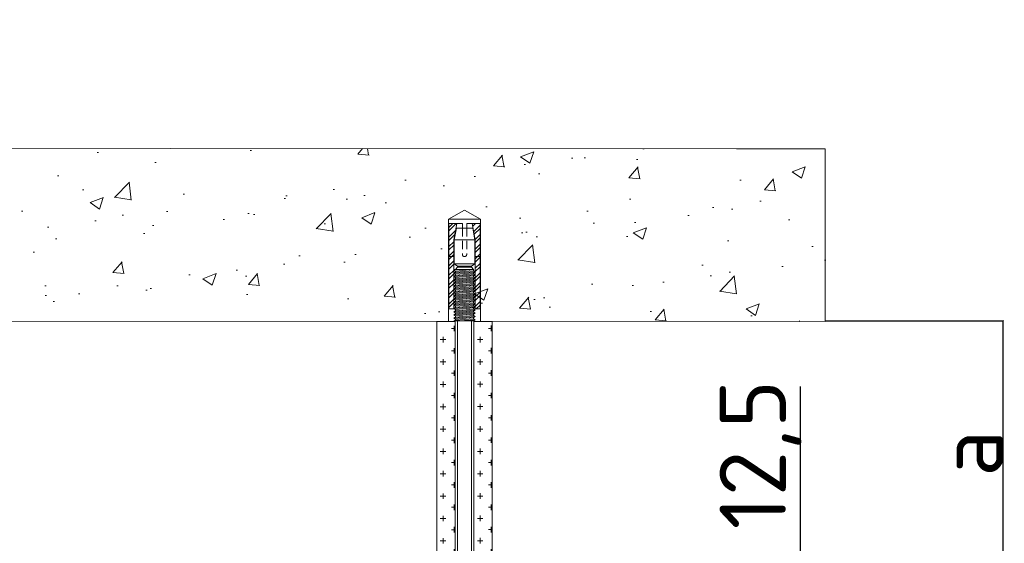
# Model space of a CAD drawing. Header units: millimetres. Extents: x 2030 to 85778, y 1212 to 89500.
# Tile 9 of 37: x 32681 to 39000, y 52737 to 56098. Entities that reach past the tile are written whole.
import ezdxf

# ---------------------------------------------------------------- set-up
doc = ezdxf.new("R2010")
doc.units = ezdxf.units.MM
doc.set_wipeout_variables(frame=1)
doc.linetypes.add('HIDDEN2', pattern=[4.7625, 3.175, -1.5875])
for name, color, linetype, lineweight, true_color in [('Анкеры и саморезы', 7, 'Continuous', 9, 0x000000), ('Размеры и выноски', 7, 'Continuous', 9, 0x000000), ('Строительные конструкции', 7, 'Continuous', 9, 0x000000), ('Шпильки', 7, 'Continuous', 9, 0x000000)]:
    doc.layers.add(name, color=color, linetype=linetype, lineweight=lineweight, true_color=true_color)
doc.styles.add('ISOCPEUR', font='isocpeur.ttf')
doc.dimstyles.new('ISO-25', dxfattribs={"dimtxt": 2.5, "dimasz": 2.5, "dimexe": 1.25, "dimexo": 0.625, "dimtad": 1, "dimtxsty": 'Standard', "dimcen": 2.5, "dimadec": 0, "dimazin": 0, "dimtfac": 1, "dimtmove": 0, "dimatfit": 3, "dimfxl": 1, "dimarcsym": 0})

# ---------------------------------------------------------------- blocks, each defined once
blk = doc.blocks.new('*U161')
at = {"layer": 'Анкеры и саморезы', "lineweight": 5, "true_color": 0x939598}
h = blk.add_hatch(dxfattribs=at)
h.set_pattern_fill('STEEL', color=252, scale=0.8)
h.set_pattern_definition([(45, (-16380.2264, 15704.676), (-1.79605122, 1.79605122), []), (45, (-16380.2264, 15705.946), (-1.79605122, 1.79605122), [])])
h.paths.add_polyline_path([(-4, 30.57), (-2.91, 36.7), (-5.84, 36.7), (-5.84, 4.7), (-4, 4.7)])
h.paths.add_polyline_path([(5.84, 36.7), (2.91, 36.7), (4, 30.57), (4, 4.7), (5.84, 4.7)])
at = {"layer": 'Анкеры и саморезы', "color": 252, "lineweight": 5, "true_color": 0x939598}
for p, q in [((6, 38.3), (-6, 38.3)), ((-5.84, 36.7), (-5.84, 4.7)), ((-0.8, 36.7), (-5.84, 36.7)), ((-3.08, 35.02), (3.08, 35.02)), ((-0.8, 36.7), (-0.8, 35.02)), ((5.84, 36.7), (0.8, 36.7)), ((0.8, 36.7), (0.8, 35.02)), ((5.84, 36.7), (5.84, 4.7)), ((-4, 30.57), (-4, 4.7)), ((-3.86, 30.57), (3.86, 30.57)), ((4, 30.57), (4, 4.7)), ((-4, 24.3), (-5.84, 24.3)), ((4, 24.3), (5.84, 24.3)), ((-4, 19.24), (-3.61, 19.47)), ((-4, 19.24), (-3.35, 18.87)), ((3.86, 21.54), (-3.86, 21.54)), ((-3.35, 18.42), (-3.35, 18.87)), ((3.35, 19.02), (3.35, 19.47)), ((4, 18.64), (3.35, 19.02)), ((4, 18.64), (3.35, 18.27)), ((-4, 18.04), (-3.35, 18.42)), ((-4, 18.04), (-3.35, 17.67)), ((-4, 16.84), (-3.35, 17.22)), ((-4, 16.84), (-3.35, 16.47)), ((-4, 15.64), (-3.35, 16.02)), ((-4, 15.64), (-3.35, 15.27)), ((-4, 14.44), (-3.35, 14.82)), ((-3.35, 17.22), (-3.35, 17.67)), ((-3.35, 16.02), (-3.35, 16.47)), ((-3.35, 14.82), (-3.35, 15.27)), ((3.35, 17.82), (3.35, 18.27)), ((4, 17.44), (3.35, 17.82)), ((4, 17.44), (3.35, 17.07)), ((3.35, 16.62), (3.35, 17.07)), ((4, 16.24), (3.35, 16.62)), ((4, 16.24), (3.35, 15.87)), ((3.35, 15.42), (3.35, 15.87)), ((4, 15.04), (3.35, 15.42)), ((4, 15.04), (3.35, 14.67)), ((-4, 14.44), (-3.35, 14.07)), ((-4, 13.24), (-3.35, 13.62)), ((-4, 13.24), (-3.35, 12.87)), ((-4, 12.04), (-3.35, 12.42)), ((-4, 12.04), (-3.35, 11.67)), ((-4, 10.84), (-3.35, 11.22)), ((-3.35, 13.62), (-3.35, 14.07)), ((-3.35, 12.42), (-3.35, 12.87)), ((-3.35, 11.22), (-3.35, 11.67)), ((3.35, 14.22), (3.35, 14.67)), ((4, 13.84), (3.35, 14.22)), ((4, 13.84), (3.35, 13.47)), ((3.35, 13.02), (3.35, 13.47)), ((4, 12.64), (3.35, 13.02)), ((4, 12.64), (3.35, 12.27)), ((3.35, 11.82), (3.35, 12.27)), ((4, 11.44), (3.35, 11.82)), ((4, 11.44), (3.35, 11.07)), ((-4, 10.84), (-3.35, 10.47)), ((-4, 9.64), (-3.35, 10.02)), ((-4, 9.64), (-3.35, 9.27)), ((-4, 8.44), (-3.35, 8.82)), ((-4, 8.44), (-3.35, 8.07)), ((-4, 7.24), (-3.35, 7.62)), ((-3.35, 10.02), (-3.35, 10.47)), ((-3.35, 8.82), (-3.35, 9.27)), ((-3.35, 7.62), (-3.35, 8.07)), ((3.35, 10.62), (3.35, 11.07)), ((4, 10.24), (3.35, 10.62)), ((4, 10.24), (3.35, 9.87)), ((3.35, 9.42), (3.35, 9.87)), ((4, 9.04), (3.35, 9.42)), ((4, 9.04), (3.35, 8.67)), ((3.35, 8.22), (3.35, 8.67)), ((4, 7.84), (3.35, 8.22)), ((4, 7.84), (3.35, 7.47)), ((3.35, 7.02), (3.35, 7.47)), ((-3.76, 4.7), (-6, 4.7)), ((-4, 7.24), (-3.35, 6.87)), ((-4, 6.04), (-3.35, 6.42)), ((-4, 6.04), (-3.35, 5.67)), ((-4, 4.84), (-3.35, 5.22)), ((-4, 4.84), (-3.35, 4.47)), ((-4, 3.64), (-3.35, 4.02)), ((-3.35, 6.42), (-3.35, 6.87)), ((-3.35, 5.22), (-3.35, 5.67)), ((-3.35, 4.02), (-3.35, 4.47)), ((4, 6.64), (3.35, 7.02)), ((4, 6.64), (3.35, 6.27)), ((3.35, 5.82), (3.35, 6.27)), ((4, 5.44), (3.35, 5.82)), ((4, 5.44), (3.35, 5.07)), ((3.35, 4.62), (3.35, 5.07)), ((6, 4.7), (3.35, 4.7)), ((4, 4.24), (3.35, 4.62)), ((4, 4.24), (3.35, 3.87)), ((3.35, 3.42), (3.35, 3.87)), ((-4, 3.64), (-3.35, 3.27)), ((-4, 2.44), (-3.35, 2.82)), ((-4, 2.44), (-3.35, 2.07)), ((-4, 1.24), (-3.35, 1.62)), ((-4, 1.24), (-3.35, 0.87)), ((-4, 0.04), (-3.35, 0.42)), ((-4, 0.04), (-3.93, 0)), ((-3.35, 2.82), (-3.35, 3.27)), ((-3.35, 1.62), (-3.35, 2.07)), ((-3.35, 0.42), (-3.35, 0.87)), ((4, 3.04), (3.35, 3.42)), ((4, 3.04), (3.35, 2.67)), ((3.35, 2.22), (3.35, 2.67)), ((4, 1.84), (3.35, 2.22)), ((4, 1.84), (3.35, 1.47)), ((3.35, 1.02), (3.35, 1.47)), ((4, 0.64), (3.35, 1.02)), ((4, 0.64), (3.35, 0.27)), ((3.35, 0), (3.35, 0.27))]:
    blk.add_line(p, q, dxfattribs=at)
at = {"layer": 'Анкеры и саморезы', "color": 252, "lineweight": 5, "true_color": 0x939598, "extrusion": (1.22461e-16, 5.99869e-32, -1)}
for p, q in [((-4, 30.57), (-2.91, 36.7)), ((-3.86, 30.57), (-3.08, 35.02)), ((2.91, 36.7), (4, 30.57)), ((3.08, 35.02), (3.86, 30.57)), ((-3.86, 21.54), (-3.86, 30.57)), ((3.86, 30.57), (3.86, 21.54)), ((-2.61, 20.7), (-3.86, 21.54)), ((2.61, 20.31), (-2.61, 20.31)), ((3.86, 21.54), (2.61, 20.7))]:
    blk.add_line(p, q, dxfattribs=at)
at = {"layer": 'Анкеры и саморезы', "color": 252, "linetype": 'HIDDEN2', "lineweight": 5, "true_color": 0x939598}
for p, q in [((-0.8, 35.02), (-0.8, 25.1)), ((0.8, 35.02), (0.8, 25.1))]:
    blk.add_line(p, q, dxfattribs=at)
at = {"layer": 'Анкеры и саморезы', "color": 252, "lineweight": 5, "true_color": 0x939598, "extrusion": (-1.22461e-16, 4.49903e-32, -1)}
for p, q in [((4, 18.64), (-4, 18.04)), ((3.35, 19.47), (-3.35, 18.87)), ((3.35, 19.47), (-3.35, 18.87)), ((3.35, 19.02), (-3.35, 18.42)), ((4, 17.44), (-4, 16.84)), ((4, 16.24), (-4, 15.64)), ((4, 15.04), (-4, 14.44)), ((3.35, 18.27), (-3.35, 17.67)), ((3.35, 17.82), (-3.35, 17.22)), ((3.35, 17.07), (-3.35, 16.47)), ((3.35, 16.62), (-3.35, 16.02)), ((3.35, 15.87), (-3.35, 15.27)), ((3.35, 15.42), (-3.35, 14.82)), ((4, 13.84), (-4, 13.24)), ((4, 12.64), (-4, 12.04)), ((4, 11.44), (-4, 10.84)), ((3.35, 14.67), (-3.35, 14.07)), ((3.35, 14.22), (-3.35, 13.62)), ((3.35, 13.47), (-3.35, 12.87)), ((3.35, 13.02), (-3.35, 12.42)), ((3.35, 12.27), (-3.35, 11.67)), ((3.35, 11.82), (-3.35, 11.22)), ((4, 10.24), (-4, 9.64)), ((4, 9.04), (-4, 8.44)), ((4, 7.84), (-4, 7.24)), ((3.35, 11.07), (-3.35, 10.47)), ((3.35, 11.07), (-3.35, 10.47)), ((3.35, 10.62), (-3.35, 10.02)), ((3.35, 9.87), (-3.35, 9.27)), ((3.35, 9.87), (-3.35, 9.27)), ((3.35, 9.42), (-3.35, 8.82)), ((3.35, 8.67), (-3.35, 8.07)), ((3.35, 8.22), (-3.35, 7.62)), ((3.35, 7.47), (-3.35, 6.87)), ((4, 6.64), (-4, 6.04)), ((4, 5.44), (-4, 4.84)), ((4, 4.24), (-4, 3.64)), ((3.35, 7.02), (-3.35, 6.42)), ((3.35, 6.27), (-3.35, 5.67)), ((3.35, 5.82), (-3.35, 5.22)), ((3.35, 5.07), (-3.35, 4.47)), ((3.35, 4.62), (-3.35, 4.02)), ((3.35, 3.87), (-3.35, 3.27)), ((4, 3.04), (-4, 2.44)), ((4, 1.84), (-4, 1.24)), ((4, 0.64), (-4, 0.04)), ((3.35, 3.42), (-3.35, 2.82)), ((3.35, 2.67), (-3.35, 2.07)), ((3.35, 2.22), (-3.35, 1.62)), ((3.35, 1.47), (-3.35, 0.87)), ((3.35, 1.47), (-3.35, 0.87)), ((3.35, 1.02), (-3.35, 0.42)), ((3.35, 0.27), (0.36, 0)), ((3.35, 0.27), (0.36, 0))]:
    blk.add_line(p, q, dxfattribs=at)
at = {"layer": 'Анкеры и саморезы', "color": 252, "lineweight": 5, "true_color": 0x939598, "extrusion": (1.22461e-16, -5.99869e-32, -1)}
for p, q in [((3.35, 19.47), (-3.61, 19.47)), ((-2.61, 20.31), (-3.35, 19.47)), ((2.61, 20.7), (-2.61, 20.7)), ((3.35, 19.47), (2.61, 20.31))]:
    blk.add_line(p, q, dxfattribs=at)
at = {"layer": 'Анкеры и саморезы', "color": 252, "lineweight": 5, "ltscale": 5, "true_color": 0x939598}
blk.add_line((6, 0), (-6, 0), dxfattribs=at)
at = {"layer": 'Анкеры и саморезы', "color": 252, "lineweight": 5, "true_color": 0x939598}
blk.add_lwpolyline([(-6, 0), (-6, 38.3), (0, 41.77), (6, 38.3), (6, 0)], dxfattribs=at)
at = {"layer": 'Анкеры и саморезы', "color": 252, "linetype": 'HIDDEN2', "lineweight": 5, "true_color": 0x939598}
blk.add_arc((0, 25.1), 0.8, 180, 0, dxfattribs=at)
blk = doc.blocks.new('*U163')
blk.add_wipeout([(-340.43, 4), (-340.43, -4), (0, -4), (0, 4)])
at = {"linetype": 'HIDDEN2', "ltscale": 100}
for p, q in [((-335.1, 5.03), (-334.25, 3.85)), ((-328.3, 5.03), (-329.15, 3.85)), ((-335.1, 2.66), (-334.25, 3.85)), ((-334.25, 3.85), (-329.15, 3.85)), ((-328.3, 2.66), (-329.15, 3.85)), ((-335.1, -2.66), (-334.25, -3.85)), ((-335.1, -5.03), (-334.25, -3.85)), ((-334.25, -3.85), (-329.15, -3.85)), ((-328.3, -2.66), (-329.15, -3.85)), ((-328.3, -5.03), (-329.15, -3.85))]:
    blk.add_line(p, q, dxfattribs=at)
at = {"linetype": 'HIDDEN2', "ltscale": 40}
for p, q in [((-339.43, 4), (-340.43, 3)), ((-340.43, -3), (-340.43, 3)), ((-335.1, 3), (-340.43, 3)), ((-335.1, 4), (-339.43, 4)), ((-339.43, -4), (-339.43, 4)), ((-340.43, -3), (-335.1, -3)), ((-339.43, -4), (-340.43, -3)), ((-339.43, -4), (-335.1, -4))]:
    blk.add_line(p, q, dxfattribs=at)
at = {"ltscale": 40}
for p, q in [((0, 4), (-325.63, 4)), ((0, 3), (-325.63, 3)), ((-325.63, -3), (0, -3)), ((0, -4), (-325.63, -4))]:
    blk.add_line(p, q, dxfattribs=at)
at = {"ltscale": 100}
blk.add_line((0, -4), (0, 4), dxfattribs=at)
at = {"linetype": 'HIDDEN2', "ltscale": 100}
for points in [[(-328.3, -11.7), (-328.3, 11.7), (-325.63, 11.7), (-325.63, -11.7)], [(-328.3, 5.91), (-329.15, 7.1), (-334.25, 7.1), (-335.1, 5.91), (-335.1, -5.91), (-334.25, -7.1), (-329.15, -7.1), (-328.3, -5.91)]]:
    blk.add_lwpolyline(points, close=True, dxfattribs=at)
blk = doc.blocks.new('_Oblique')
at = {"color": 0, "linetype": 'ByBlock', "lineweight": -2}
blk.add_line((-0.5, -0.5), (0.5, 0.5), dxfattribs=at)
blk = doc.blocks.new('*D174')
at = {"layer": 'Defpoints', "color": 0, "transparency": 16777216}
for p in [(37851.5, 54166), (38993.4, 54166), (38396.8, 52462)]:
    blk.add_point(p, dxfattribs=at)
at = {"layer": 'Размеры и выноски', "color": 0, "lineweight": -2, "transparency": 16777216}
for p, q in [((37852.1, 54166), (38994.6, 54166)), ((38993.4, 52462), (38993.4, 54166)), ((38397.4, 52462), (38994.6, 52462))]:
    blk.add_line(p, q, dxfattribs=at)
at = {"layer": 'Размеры и выноски', "color": 0, "lineweight": -2, "transparency": 16777216, "xscale": 2.5, "yscale": 2.5, "zscale": 2.5}
for p, rotation in [((38993.4, 54166), 90), ((38993.4, 52462), 270)]:
    blk.add_blockref('_Oblique', p, dxfattribs=dict(at, rotation=rotation))
at = {"layer": 'Размеры и выноски', "color": 0, "transparency": 16777216, "insert": (38779.9, 53314), "char_height": 250, "attachment_point": 5, "rotation": 90, "style": 'ISOCPEUR'}
blk.add_mtext('{\\H1.70293x;а}', dxfattribs=at)
blk = doc.blocks.new('*D176')
at = {"layer": 'Defpoints', "color": 0, "transparency": 16777216}
for p in [(34734.9, 52461.7), (34528.4, 52255.2), (37691.7, 52255.2)]:
    blk.add_point(p, dxfattribs=at)
at = {"layer": 'Размеры и выноски', "color": 0, "lineweight": -2, "transparency": 16777216}
for p, q in [((37691.7, 52461.7), (37691.7, 53743.3)), ((34735.5, 52461.7), (37692.9, 52461.7)), ((37691.7, 52255.2), (37691.7, 52461.7)), ((34529, 52255.2), (37692.9, 52255.2)), ((37691.7, 52255.2), (37691.7, 52252.7))]:
    blk.add_line(p, q, dxfattribs=at)
at = {"layer": 'Размеры и выноски', "color": 0, "lineweight": -2, "transparency": 16777216, "xscale": 2.5, "yscale": 2.5, "zscale": 2.5}
for p, rotation in [((37691.7, 52461.7), 270), ((37691.7, 52255.2), 90)]:
    blk.add_blockref('_Oblique', p, dxfattribs=dict(at, rotation=rotation))
at = {"layer": 'Размеры и выноски', "color": 0, "transparency": 16777216, "insert": (37435.6, 53306.3), "char_height": 250, "attachment_point": 5, "rotation": 90, "style": 'ISOCPEUR'}
blk.add_mtext('{\\H1.70293x;12,5}', dxfattribs=at)

msp = doc.modelspace()

# ---------------------------------------------------------------- hatches: boundary and pattern name
at = {"layer": 'Строительные конструкции'}
h = msp.add_hatch(dxfattribs=at)
h.set_pattern_fill('AR-CONC', color=256, scale=4.774714)
h.set_pattern_definition([(50, (-1069298, 246074.7), (869.8798, -76.1046), [90.9583, -1000.5414]), (355, (-1069298, 246074.7), (-168.2773, 912.2419), [72.76665, -800.4359]), (100.451445, (-1069225.5, 246068.3), (701.6025, 836.1373), [77.3027, -850.3301]), (46.1842, (-1069298, 246317.2), (1294.325, -200.7401), [136.4375, -1500.8121]), (96.63556, (-1069190.1, 246300.5), (1133.537, 1181.3891), [115.954, -1275.4963]), (351.18415, (-1069298, 246317.2), (1133.537, 1181.3891), [109.1498, -1200.6484]), (21, (-1069176.7, 246256.6), (723.91543, -488.28712), [90.9583, -1000.5414]), (326, (-1069176.7, 246256.6), (295.08704, 879.44495), [72.76665, -800.43314]), (71.451445, (-1069116.4, 246215.9), (1019.0025, 391.15783), [77.3027, -850.3286]), (37.5, (-1069298, 246074.68), (14.7472, 403.72617), [0, -790.73092, 0, -812.56091, 0, -803.46508]), (7.5, (-1069298, 246074.7), (319.04481, 478.33364), [0, -463.281, 0, -772.53926, 0, -306.22631]), (327.5, (-1069568.44, 246074.68), (647.40638, -27.35312), [0, -303.19437, 0, -945.96644, 0, -1255.2247]), (317.5, (-1069689.7, 246074.7), (707.27455, 121.40424), [0, -394.15268, 0, -628.21874, 0, -891.39145])])
h.paths.add_polyline_path([(26378.719, 55274.673), (26378.719, 54165.15), (37851.464, 54160.412), (37851.464, 55269.934), (37282.307, 55269.934)])

# ---------------------------------------------------------------- linework, layer by layer
msp.add_lwpolyline([(37282.307, 55269.934), (26378.719, 55274.673), (26378.719, 54165.15), (37851.464, 54160.412), (37851.464, 55269.934)], close=True, dxfattribs=at)

# ---------------------------------------------------------------- block references
at = {"layer": 'Анкеры и саморезы', "xscale": 17.11317489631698, "yscale": 17.11317489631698, "zscale": 17.11317489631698}
msp.add_blockref('*U161', (35536.439, 54161.509), dxfattribs=at)

# ---------------------------------------------------------------- dimensions: what is measured, and where the dimension line sits
at = {"layer": 'Размеры и выноски'}
dim = msp.add_linear_dim(base=(38993.39, 54165.994), p1=(38396.805, 52462.005), p2=(37851.464, 54165.994), angle=90, text='{\\H1.70293x;а}', dimstyle='ISO-25', override={"dimscale": 1, "dimtxt": 250, "dimtxsty": 'ISOCPEUR', "dimblk1": 'Oblique', "dimblk2": 'Oblique', "dimsah": 1, "dimatfit": 0}, dxfattribs=at)
dim.commit()
dim.dimension.update_dxf_attribs({"geometry": '*D174', "text_midpoint": (38993.39, 53313.999), "dimtype": 160})

# ---------------------------------------------------------------- next in the draw order: block references
at = {"layer": 'Шпильки', "xscale": 15.09993523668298, "yscale": 15.09993523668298, "zscale": 15.09993523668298, "rotation": 90}
msp.add_blockref('*U163', (35536.621, 54164.59), dxfattribs=at)

# ---------------------------------------------------------------- next in the draw order: hatches: boundary and pattern name
at = {"layer": 'Шпильки'}
h = msp.add_hatch(dxfattribs=at)
h.set_pattern_fill('CROSS', color=102, scale=11.300158)
h.set_pattern_definition([(0, (-521373.925, -224584.11), (71.756001, 71.756001), [35.878, -107.634002]), (90, (-521355.986, -224602.05), (-71.756001, 71.756001), [35.878, -107.634002])])
h.paths.add_polyline_path([(35359.452, 49247.567), (35475.691, 49247.567), (35475.691, 54161.186), (35359.452, 54161.186)])
h = msp.add_hatch(dxfattribs=at)
h.set_pattern_fill('CROSS', color=102, scale=11.300158)
h.set_pattern_definition([(0, (-521136.43, -224583.69), (71.756001, 71.756001), [35.878, -107.634002]), (90, (-521118.49, -224601.63), (-71.756001, 71.756001), [35.878, -107.634002])])
h.paths.add_polyline_path([(35596.949, 49247.567), (35713.188, 49247.567), (35713.26, 54161.088), (35597.021, 54161.088)])

# ---------------------------------------------------------------- next in the draw order: linework, layer by layer
at = {"layer": 'Шпильки', "color": 102, "ltscale": 4}
for points in [[(35359.452, 54161.186), (35475.691, 54161.186), (35475.691, 49247.567), (35359.452, 49247.567)], [(35597.021, 54161.088), (35713.26, 54161.088), (35713.188, 49247.567), (35596.949, 49247.567)]]:
    msp.add_lwpolyline(points, close=True, dxfattribs=at)

# ---------------------------------------------------------------- next in the draw order: dimensions: what is measured, and where the dimension line sits
at = {"layer": 'Размеры и выноски'}
dim = msp.add_linear_dim(base=(37691.687, 52255.151), p1=(34734.891, 52461.67), p2=(34528.372, 52255.151), angle=90, text='{\\H1.70293x;12,5}', dimstyle='ISO-25', override={"dimtxt": 250, "dimtxsty": 'ISOCPEUR', "dimblk1": 'Oblique', "dimblk2": 'Oblique', "dimsah": 1, "dimatfit": 0}, dxfattribs=at)
dim.commit()
dim.dimension.update_dxf_attribs({"geometry": '*D176', "text_midpoint": (37691.687, 53306.335), "dimtype": 160})

doc.saveas('drawing.dxf')
